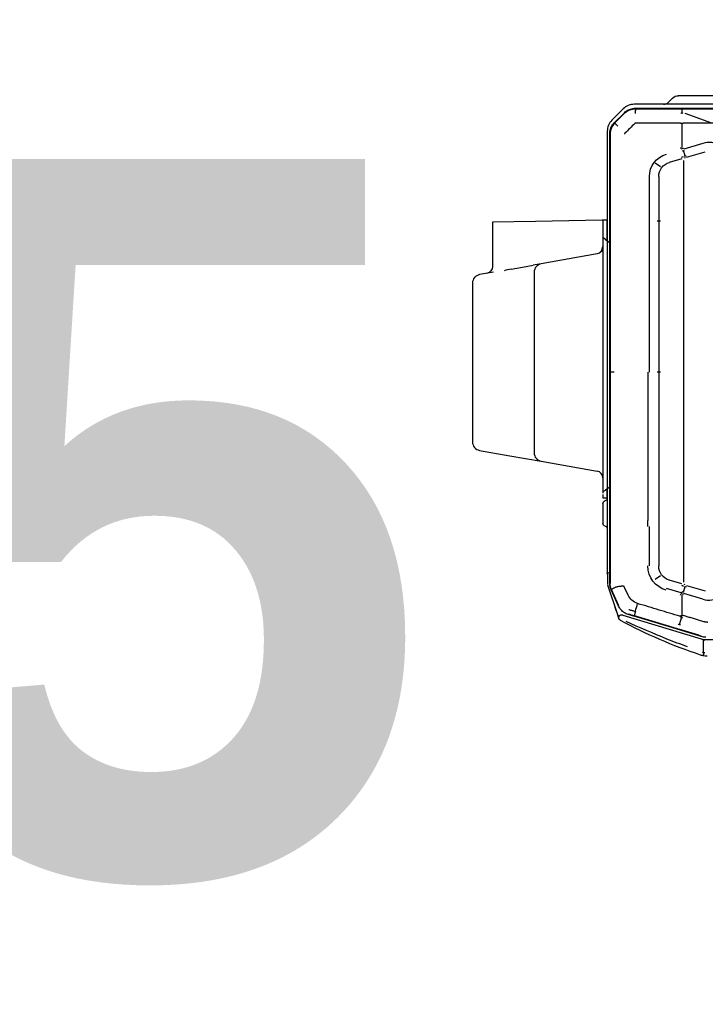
# Model space of a CAD drawing. Header units: millimetres. Extents: x -424979 to 718034, y -72486 to 344972.
# Tile 197 of 256: x 578502 to 579649, y 142422 to 144072. Entities that reach past the tile are written whole.
import ezdxf
from ezdxf import colors
from ezdxf.entities.mleader import LeaderData, LeaderLine
from ezdxf.math import Vec2, Vec3
from ezdxf.xclip import XClip

# ---------------------------------------------------------------- set-up
doc = ezdxf.new("R2010")
doc.units = ezdxf.units.MM
doc.header["$MEASUREMENT"] = 0
doc.header["$XCLIPFRAME"] = 0
doc.layers.add('IS_KLIM Opis_Średnice', color=7, linetype='Continuous', lineweight=9)
doc.layers.add('SKAN - RZUT_7_0_Nr_pióra__1', color=7, linetype='Continuous', lineweight=13)
doc.layers.add('IS_KLIM_urządzenia', color=3, linetype='Continuous')
doc.layers.add('Rysunki i obrazki', color=7, linetype='Continuous')
doc.layers.add('Nowe_Adnotacja - Teksty_Nr_pióra__86', color=7, linetype='Continuous', lineweight=20, true_color=0x5555ff)
doc.styles.add('STYL_AUTOMATYCZNY_4', font='arialbd.ttf')
picture_1 = doc.add_image_def('image7.tif', size_in_pixel=(14115, 7016))

# ---------------------------------------------------------------- blocks, each defined once
blk = doc.blocks.new('Rysunek_7_7', base_point=(-247133.1, 120862.7))
at = {"layer": 'SKAN - RZUT_7_0_Nr_pióra__1', "color": 7, "lineweight": 13}
image = blk.add_image(picture_1, insert=(-306883.1, 91162.7), size_in_units=(119499.9, 59400), dxfattribs=at)
image.set_boundary_path([(-0.5, -0.5), (14114.5, 7015.5)])
blk = doc.blocks.new('G$CE471A013')
at = {"linetype": 'Continuous'}
for p, q in [((13.342, 37.947), (19.042, 37.947)), ((19.042, 37.947), (20.602, 37.947)), ((10.236, 37.347), (23.677, 37.347)), ((21.287, 37.494), (20.998, 37.783)), ((23.598, 37.069), (-66.48, 37.069)), ((20.329, 37.029), (-21.491, 37.029)), ((18.258, 36.025), (20.129, 36.699)), ((23.553, 37.034), (20.329, 37.029)), ((23.592, 37.035), (23.552, 37.034)), ((24.011, 36.986), (23.999, 36.958)), ((25.023, 36.045), (24.349, 36.718)), ((25.071, 36.043), (24.361, 36.753)), ((24.441, 37.031), (25.239, 36.233)), ((20.348, 36.02), (20.348, 34.339)), ((25.023, 36.045), (25.043, 36.025)), ((25.304, 35.693), (25.278, 35.682)), ((25.355, 35.268), (25.355, 18.659)), ((25.387, 3.917), (25.387, 35.28)), ((25.555, 35.469), (25.555, 27.827)), ((18.891, 34.614), (20.219, 34.22)), ((20.03, 33.65), (18.72, 34.039)), ((20.116, 33.739), (20.246, 34.12)), ((20.343, 34.089), (20.3, 34.102)), ((20.13, 33.616), (20.19, 33.593)), ((20.228, 29.549), (20.228, 33.418)), ((20.36, 33.54), (21.229, 33.292)), ((21.835, 32.988), (22.215, 33.248)), ((21.97, 32.296), (21.97, 29.549)), ((22.62, 29.549), (22.62, 32.296)), ((20.228, 7.87), (20.228, 29.549)), ((22.067, 29.212), (21.834, 29.212)), ((21.97, 29.549), (21.97, 29.212)), ((21.97, 29.212), (21.97, 18.659)), ((22.62, 29.212), (22.62, 29.549)), ((22.62, 18.659), (22.62, 29.212)), ((25.556, 29.072), (25.555, 29.072)), ((25.556, 29.262), (25.856, 29.257)), ((25.556, 28.762), (25.556, 29.262)), ((25.856, 29.257), (25.856, 28.757)), ((25.856, 29.257), (25.906, 29.256)), ((25.906, 29.256), (30.556, 29.175)), ((30.556, 29.175), (33.556, 29.122)), ((33.556, 29.122), (33.556, 26.034)), ((25.556, 28.572), (25.555, 28.572)), ((25.556, 27.945), (25.556, 28.762)), ((25.856, 28.757), (25.856, 28.17)), ((25.556, 27.82), (25.387, 27.693)), ((25.555, 27.827), (25.555, 27.819)), ((25.556, 27.82), (25.556, 27.945)), ((25.679, 27.912), (25.556, 27.82)), ((25.556, 27.82), (25.556, 10.508)), ((25.556, 27.82), (25.556, 10.508)), ((25.679, 27.912), (25.837, 28.03)), ((25.856, 28.17), (25.856, 28.098)), ((25.856, 28.098), (25.856, 10.282)), ((26.27, 26.899), (30.161, 26.213)), ((30.161, 26.213), (30.736, 26.112)), ((30.656, 25.622), (30.656, 24.244)), ((31.478, 25.981), (30.736, 26.112)), ((32.255, 25.844), (31.478, 25.981)), ((33.484, 25.627), (34.461, 25.455)), ((34.956, 24.864), (34.956, 13.78)), ((30.656, 24.244), (30.656, 14.401)), ((21.834, 18.659), (22.067, 18.659)), ((21.97, 18.659), (21.97, 7.87)), ((22.728, 18.659), (22.728, 8.288)), ((25.355, 18.659), (25.355, 6.47)), ((30.656, 14.401), (30.656, 13.022)), ((34.461, 13.189), (32.35, 12.817)), ((30.161, 12.431), (26.27, 11.745)), ((32.35, 12.817), (30.161, 12.431)), ((25.387, 10.625), (25.556, 10.508)), ((25.555, 10.509), (25.555, 4.596)), ((25.556, 10.508), (25.679, 10.424)), ((25.556, 10.387), (25.556, 10.508)), ((25.556, 10.383), (25.556, 10.387)), ((25.556, 9.883), (25.556, 10.383)), ((25.846, 10.309), (25.679, 10.424)), ((25.856, 9.888), (25.556, 9.883)), ((25.856, 9.883), (25.556, 9.883)), ((25.698, 9.683), (25.624, 9.707)), ((25.856, 10.102), (25.856, 9.888)), ((25.856, 9.883), (25.856, 9.888)), ((25.855, 9.464), (25.855, 9.172)), ((25.855, 9.172), (25.855, 8.401)), ((22.728, 7.87), (22.728, 8.288)), ((25.855, 8.401), (25.855, 8.109)), ((20.228, 4.001), (20.228, 7.87)), ((21.97, 7.87), (21.97, 5.123)), ((22.62, 5.123), (22.62, 7.87)), ((25.698, 7.891), (25.624, 7.866)), ((25.355, 6.47), (25.355, 3.923)), ((20.36, 3.878), (21.229, 4.126)), ((21.835, 4.431), (22.214, 4.171)), ((25.55, 4.542), (25.55, 3.93)), ((20.03, 3.769), (18.72, 3.38)), ((20.246, 3.3), (20.116, 3.679)), ((20.13, 3.803), (20.19, 3.826)), ((20.392, 3.256), (21.42, 3.55)), ((24.108, 3.095), (24.351, 3.626)), ((24.74, 2.343), (25.258, 3.476)), ((24.762, 2.317), (25.289, 3.467)), ((25.532, 3.817), (24.851, 1.739)), ((25.335, 3.692), (25.362, 3.686)), ((18.891, 2.805), (20.219, 3.199)), ((20.338, 3.328), (20.411, 3.185)), ((20.348, 3.08), (20.348, 1.667)), ((24.462, 1.683), (18.999, 0.047)), ((20.39, 1.544), (20.541, 1.025)), ((20.669, 0.74), (23.657, 1.639)), ((24.471, 1.978), (24.491, 1.954)), ((24.85, 1.738), (24.754, 1.444)), ((19.18, 0.289), (20.57, 0.711)), ((18.843, 0), (0, 0)), ((18.843, 0.155), (18.835, 0.19)), ((19.18, 0.289), (18.987, 0.23)), ((18.843, -0.06), (18.765, -0.06)), ((18.837, -0.941), (18.842, -0.037))]:
    blk.add_line(p, q, dxfattribs=at)
for centre, radius, start, end in [((20.602, 37.387), 0.56, 45, 90), ((25.325, 27.827), 0.23, 358.01433, 0), ((26.356, 27.392), 0.5, 180, 260), ((34.056, 26.034), 0.5, 180, 260), ((25.625, 9.464), 0.23, 0, 71.56505), ((25.625, 8.109), 0.23, 288.43495, 0), ((25.395, 4.596), 0.16, 343.94769, 0), ((24.567, 1.515), 0.2, 298.06069, 341.84921)]:
    blk.add_arc(centre, radius, start, end, dxfattribs=at)
at = {"linetype": 'Continuous', "extrusion": (0, 0, -1)}
for centre, radius, start, end in [((-21.641, 37.847), 0.5, 270, 315), ((-23.677, 36.267), 1.08, 90, 135), ((-24.475, 35.469), 1.08, 135, 180), ((-18.441, 33.099), 1.58, 15, 106.52941), ((-30.056, 25.622), 0.6, 100, 180), ((-34.356, 24.864), 0.6, 100, 180), ((-34.356, 13.78), 0.6, 180, 260), ((-30.056, 13.022), 0.6, 180, 260), ((-26.356, 11.253), 0.5, 0, 80), ((-25.655, 9.802), 0.1, 288.43495, 0), ((-25.655, 7.771), 0.1, 0, 71.56505), ((-18.441, 4.319), 1.58, 253.47059, 345), ((-25.19, 3.93), 0.36, 180, 198.15079)]:
    blk.add_arc(centre, radius, start, end, dxfattribs=at)
at = {"linetype": 'Continuous'}
for centre, major_axis, ratio, start_param, end_param in [((19.79, 32.783), (1.919, -0.564), 0.705879, 1.540462, 1.56897), ((20.143, 33.944), (1.913, -0.585), 0.178321, 1.484854, 1.57228), ((20.981, 32.296), (1.64, 0), 0.995519, 6.283185, 7.582721), ((20.924, 32.296), (1.046, 0), 0.995519, 6.283185, 7.558937), ((25.956, 27.392), (0.1, 0), 0.10051, 3.141593, 4.177762), ((26.356, 27.392), (0.087, 0.492), 0.898854, 1.745329, 3.141593), ((20.924, 5.123), (1.046, 0), 0.995519, 5.007433, 6.283185), ((20.964, 5.123), (1.764, 0), 0.995519, 4.991611, 6.283185), ((20.143, 3.474), (1.913, 0.585), 0.178321, 4.710906, 4.798331), ((19.789, 4.638), (1.893, 0.646), 0.706819, 4.712403, 4.740904)]:
    blk.add_ellipse(centre, major_axis=major_axis, ratio=ratio, start_param=start_param, end_param=end_param, dxfattribs=at)
for points, degree in [([(20.256, 36.7), (20.286, 36.714), (20.316, 36.729), (20.346, 36.744)], 3), ([(20.346, 36.744), (20.376, 36.729), (20.407, 36.715), (20.437, 36.7)], 3), ([(24.322, 36.751), (24.331, 36.742), (24.34, 36.733), (24.349, 36.724)], 3), ([(-21.491, 36.025), (-7.576, 36.025), (6.339, 36.025), (20.254, 36.025)], 3), ([(20.254, 36.025), (20.254, 36.025), (20.255, 36.025), (20.255, 36.025)], 3), ([(20.443, 36.025), (20.443, 36.025), (20.443, 36.025), (20.442, 36.025)], 3), ([(20.443, 36.025), (21.49, 36.027), (22.537, 36.029), (23.583, 36.031)], 3), ([(23.583, 36.031), (23.594, 36.031), (23.615, 36.026), (23.632, 36.015), (23.64, 36.008)], 3), ([(23.64, 36.008), (23.869, 35.779), (24.099, 35.549), (24.328, 35.32)], 3), ([(25.043, 36.025), (25.241, 35.825), (25.354, 35.55), (25.355, 35.268)], 3), ([(24.328, 35.32), (24.336, 35.313), (24.347, 35.296), (24.351, 35.275), (24.351, 35.265)], 3), ([(20.17, 33.72), (20.134, 33.733), (20.098, 33.746), (20.062, 33.757)], 3), ([(20.191, 34.136), (20.191, 34.137), (20.191, 34.137), (20.192, 34.137)], 3), ([(20.383, 33.645), (20.332, 33.66), (20.281, 33.677), (20.231, 33.696)], 3), ([(20.442, 34.339), (20.442, 34.317), (20.439, 34.295), (20.433, 34.274)], 3), ([(25.549, 27.812), (25.549, 27.817), (25.549, 27.821), (25.548, 27.825)], 3), ([(32.255, 25.844), (32.432, 25.814), (32.592, 25.773), (32.737, 25.731)], 3), ([(20.17, 3.699), (20.134, 3.685), (20.098, 3.673), (20.062, 3.662)], 3), ([(20.383, 3.774), (20.332, 3.759), (20.281, 3.742), (20.231, 3.722)], 3), ([(24.986, 3.634), (24.991, 3.633), (24.995, 3.631), (24.999, 3.629)], 3), ([(25.261, 3.473), (25.262, 3.473), (25.262, 3.473), (25.262, 3.474)], 3), ([(20.191, 3.282), (20.191, 3.282), (20.191, 3.282), (20.192, 3.282)], 3), ([(20.442, 3.08), (20.442, 3.101), (20.439, 3.123), (20.433, 3.144)], 3), ([(23.44, 2.5), (23.726, 2.594), (23.982, 2.821), (24.108, 3.095)], 3), ([(23.595, 1.965), (23.546, 2.14), (23.494, 2.319), (23.44, 2.5)], 3), ([(20.254, 1.663), (20.255, 1.664), (20.256, 1.664), (20.257, 1.664)], 3), ([(20.401, 1.551), (20.376, 1.585), (20.36, 1.625), (20.352, 1.667)], 3), ([(20.47, 1.601), (20.475, 1.606), (20.482, 1.609), (20.489, 1.611)], 3), ([(23.595, 1.965), (23.595, 1.965)], 1), ([(23.653, 1.633), (23.793, 1.675), (23.933, 1.717), (24.072, 1.758)], 3), ([(20.457, 1.02), (20.464, 1.019), (20.471, 1.018), (20.477, 1.017)], 3), ([(20.666, 0.733), (20.634, 0.724), (20.603, 0.715), (20.572, 0.705)], 3), ([(20.608, 1.056), (20.613, 1.061), (20.618, 1.066), (20.623, 1.07)], 3)]:
    blk.add_open_spline(points, degree=degree, dxfattribs=at)
for points, knots in [([(20.346, 36.744), (20.345, 36.769), (20.344, 36.822), (20.341, 36.893), (20.338, 36.964), (20.333, 37.013), (20.329, 37.032), (20.327, 37.034), (20.326, 37.034)], [0, 0, 0, 0, 0.153633, 0.320832, 0.49911, 0.748722, 0.930274, 1, 1, 1, 1]), ([(24.322, 36.744), (24.226, 36.833), (24.115, 36.904), (23.867, 37.006), (23.73, 37.033), (23.593, 37.034)], [0, 0, 0, 0, 0.487241, 0.487241, 1, 1, 1, 1]), ([(24.361, 36.753), (24.32, 36.791), (24.236, 36.868), (24.09, 36.956), (23.933, 37.021), (23.767, 37.062), (23.654, 37.067), (23.598, 37.069)], [0, 0, 0, 0, 0.200032, 0.400047, 0.600045, 0.800029, 1, 1, 1, 1]), ([(20.442, 36.025), (20.408, 36.022), (20.346, 36.017), (20.283, 36.023), (20.255, 36.025)], [0, 0, 0, 0, 0.543839, 1, 1, 1, 1]), ([(25.387, 35.28), (25.385, 35.336), (25.38, 35.449), (25.338, 35.615), (25.273, 35.772), (25.186, 35.918), (25.109, 36.002), (25.071, 36.043)], [0, 0, 0, 0, 0.199971, 0.399955, 0.599953, 0.799968, 1, 1, 1, 1]), ([(20.26, 34.328), (20.261, 34.329), (20.261, 34.329), (20.261, 34.33), (20.261, 34.331), (20.26, 34.332), (20.26, 34.333), (20.258, 34.336), (20.256, 34.337), (20.254, 34.339)], [0, 0, 0, 0, 0.093535, 0.093535, 0.207433, 0.207433, 0.397418, 0.397418, 1, 1, 1, 1]), ([(25.856, 28.098), (25.856, 28.084), (25.856, 28.07), (25.851, 28.049), (25.848, 28.041), (25.841, 28.033), (25.839, 28.031), (25.837, 28.03)], [0, 0, 0, 0, 0.458778, 0.458778, 0.863378, 0.863378, 1, 1, 1, 1]), ([(25.846, 10.309), (25.851, 10.305), (25.855, 10.299), (25.856, 10.288), (25.856, 10.285), (25.856, 10.282)], [0, 0, 0, 0, 0.756623, 0.756623, 1, 1, 1, 1]), ([(25.856, 10.282), (25.856, 10.272), (25.856, 10.259), (25.856, 10.235), (25.856, 10.225), (25.856, 10.215)], [0, 0, 0, 0, 0.612645, 0.612645, 1, 1, 1, 1]), ([(25.389, 4.689), (25.396, 4.685), (25.417, 4.673), (25.472, 4.642), (25.539, 4.605), (25.55, 4.599), (25.555, 4.596)], [0, 0, 0, 0, 0.071285, 0.22784, 0.631675, 1, 1, 1, 1]), ([(24.351, 3.626), (24.358, 3.639), (24.371, 3.665), (24.403, 3.697), (24.445, 3.71), (24.502, 3.713), (24.559, 3.708), (24.616, 3.7), (24.7, 3.687), (24.796, 3.67), (24.905, 3.649), (24.959, 3.639), (24.986, 3.634)], [0, 0, 0, 0, 0.063445, 0.125642, 0.187788, 0.250693, 0.375623, 0.438172, 0.500645, 0.750303, 0.875197, 1, 1, 1, 1]), ([(24.999, 3.629), (25.029, 3.613), (25.086, 3.584), (25.153, 3.545), (25.201, 3.516), (25.232, 3.496), (25.249, 3.484), (25.257, 3.477), (25.261, 3.474), (25.262, 3.474), (25.262, 3.474)], [0, 0, 0, 0, 0.196304, 0.378613, 0.540984, 0.680096, 0.794866, 0.885682, 0.95364, 1, 1, 1, 1]), ([(25.257, 3.478), (25.32, 3.616), (25.355, 3.769), (25.355, 3.922), (25.355, 3.923), (25.355, 3.923)], [0, 0, 0, 0, 0.999505, 0.999505, 1, 1, 1, 1]), ([(25.289, 3.467), (25.309, 3.514), (25.348, 3.61), (25.381, 3.762), (25.385, 3.865), (25.387, 3.917)], [0, 0, 0, 0, 0.333339, 0.666672, 1, 1, 1, 1]), ([(20.26, 3.09), (20.261, 3.09), (20.261, 3.09), (20.261, 3.089), (20.261, 3.088), (20.26, 3.087), (20.26, 3.086), (20.258, 3.083), (20.256, 3.081), (20.254, 3.08)], [0, 0, 0, 0, 0.093535, 0.093535, 0.207433, 0.207433, 0.397418, 0.397418, 1, 1, 1, 1]), ([(20.489, 1.611), (20.971, 1.756), (21.453, 1.901), (22.437, 2.197), (22.938, 2.349), (23.44, 2.5)], [0, 0, 0, 0, 0.489998, 0.489998, 1, 1, 1, 1]), ([(24.053, 2.088), (24.047, 2.086), (24.042, 2.084), (23.966, 2.059), (23.896, 2.037), (23.753, 1.999), (23.681, 1.982), (23.604, 1.967), (23.599, 1.966), (23.595, 1.965)], [0, 0, 0, 0, 0.036866, 0.036866, 0.504384, 0.504384, 0.969691, 0.969691, 1, 1, 1, 1]), ([(24.093, 1.733), (24.14, 1.75), (24.235, 1.782), (24.368, 1.857), (24.492, 1.949), (24.601, 2.059), (24.693, 2.182), (24.739, 2.272), (24.762, 2.317)], [0, 0, 0, 0, 0.163038, 0.329712, 0.498444, 0.667536, 0.835268, 1, 1, 1, 1]), ([(24.936, 1.998), (24.972, 2.109), (25.001, 2.197), (25.016, 2.245), (25.018, 2.249), (25.017, 2.245)], [0, 0, 0, 0, 0.718874, 0.718874, 1, 1, 1, 1]), ([(18.828, 1.231), (18.924, 1.26), (19.117, 1.319), (19.406, 1.406), (19.695, 1.494), (19.887, 1.552), (20.022, 1.593), (20.061, 1.605), (20.151, 1.632), (20.202, 1.648), (20.254, 1.663)], [0, 0, 0, 0, 0.202609, 0.405217, 0.607826, 0.810435, 0.810435, 0.891478, 0.891478, 1, 1, 1, 1]), ([(18.998, 0.19), (19.049, 0.206), (19.1, 0.221), (19.355, 0.299), (19.56, 0.361), (20.58, 0.67), (21.397, 0.918), (22.84, 1.355), (23.466, 1.544), (24.093, 1.733)], [0, 0, 0, 0, 0.030057, 0.030057, 0.150285, 0.150285, 0.631198, 0.631198, 1, 1, 1, 1]), ([(20.442, 1.671), (20.419, 1.669), (20.358, 1.667), (20.296, 1.665), (20.257, 1.664)], [0, 0, 0, 0, 0.371371, 1, 1, 1, 1]), ([(20.47, 1.601), (20.444, 1.582), (20.394, 1.545), (20.34, 1.513), (20.313, 1.497)], [0, 0, 0, 0, 0.499901, 1, 1, 1, 1]), ([(23.595, 1.965), (23.608, 1.918), (23.619, 1.872), (23.638, 1.791), (23.646, 1.754), (23.656, 1.694), (23.658, 1.671), (23.658, 1.644), (23.657, 1.637), (23.654, 1.633), (23.653, 1.633), (23.653, 1.633)], [0, 0, 0, 0, 0.2609, 0.2609, 0.5218, 0.5218, 0.782701, 0.782701, 0.970671, 0.970671, 1, 1, 1, 1]), ([(24.462, 1.683), (24.479, 1.687), (24.495, 1.691), (24.599, 1.707), (24.683, 1.685), (24.769, 1.594), (24.775, 1.536), (24.76, 1.465), (24.757, 1.455), (24.754, 1.444)], [0, 0, 0, 0, 0.082224, 0.082224, 0.505542, 0.505542, 0.92886, 0.92886, 1, 1, 1, 1]), ([(24.851, 1.739), (24.84, 1.706), (24.829, 1.674), (24.805, 1.598), (24.79, 1.555), (24.77, 1.492), (24.763, 1.472), (24.757, 1.453)], [0, 0, 0, 0, 0.339989, 0.339989, 0.792222, 0.792222, 1, 1, 1, 1]), ([(24.652, 1.333), (23.757, 0.857), (22.843, 0.417), (20.981, -0.385), (20.032, -0.748), (19.071, -1.072)], [0, 0, 0, 0, 0.5, 0.5, 1, 1, 1, 1]), ([(19.959, -0.521), (20.442, -0.347), (20.922, -0.165), (22.359, 0.408), (23.304, 0.825), (24.247, 1.248), (24.247, 1.248), (24.247, 1.248)], [0, 0, 0, 0, 0.332003, 0.332003, 0.999956, 0.999956, 1, 1, 1, 1]), ([(20.477, 1.017), (20.483, 1.016), (20.495, 1.015), (20.518, 1.019), (20.546, 1.026), (20.579, 1.037), (20.599, 1.05), (20.608, 1.056)], [0, 0, 0, 0, 0.124243, 0.250099, 0.500246, 0.750314, 1, 1, 1, 1]), ([(24.661, 1.338), (24.661, 1.338), (24.659, 1.338), (24.654, 1.335), (24.653, 1.334), (24.652, 1.333)], [0, 0, 0, 0, 0.812779, 0.812779, 1, 1, 1, 1]), ([(18.685, 0.144), (18.738, 0.146), (18.844, 0.15), (18.947, 0.177), (18.998, 0.19)], [0, 0, 0, 0, 0.501074, 1, 1, 1, 1]), ([(18.999, 0.047), (18.96, 0.034), (18.923, 0.018), (18.872, -0.014), (18.856, -0.025), (18.844, -0.047), (18.843, -0.053), (18.843, -0.06)], [0, 0, 0, 0, 0.616187, 0.616187, 0.899223, 0.899223, 1, 1, 1, 1]), ([(18.843, -1.129), (18.769, -1.142), (18.694, -1.148), (18.612, -1.15), (18.605, -1.15), (18.597, -1.15), (18.596, -1.15), (18.594, -1.15), (18.594, -1.15), (18.593, -1.15)], [0, 0, 0, 0, 0.895051, 0.895051, 0.981123, 0.981123, 0.990548, 0.990548, 1, 1, 1, 1]), ([(18.814, -0.941), (18.795, -0.932), (18.775, -0.923), (18.755, -0.914), (18.755, -0.913), (18.754, -0.913)], [0, 0, 0, 0, 0.963467, 0.963467, 1, 1, 1, 1]), ([(18.814, -0.941), (18.817, -0.942), (18.821, -0.943), (18.827, -0.943), (18.831, -0.943), (18.839, -0.941), (18.843, -0.939), (18.849, -0.935), (18.851, -0.934), (18.853, -0.932)], [0, 0, 0, 0, 0.246944, 0.246944, 0.491708, 0.491708, 0.827112, 0.827112, 1, 1, 1, 1]), ([(18.836, -1.092), (18.835, -1.091), (18.835, -1.09), (18.834, -1.066), (18.832, -1.037), (18.831, -0.986), (18.831, -0.964), (18.833, -0.942)], [0, 0, 0, 0, 0.037359, 0.037359, 0.637819, 0.637819, 1, 1, 1, 1]), ([(19.071, -1.072), (19.07, -1.072), (19.069, -1.072), (19.062, -1.075), (19.056, -1.077), (19.016, -1.089), (18.982, -1.099), (18.913, -1.116), (18.878, -1.123), (18.843, -1.129)], [0, 0, 0, 0, 0.010318, 0.010318, 0.093061, 0.093061, 0.548137, 0.548137, 1, 1, 1, 1]), ([(18.92, -0.879), (18.92, -0.879), (18.919, -0.88), (18.897, -0.898), (18.875, -0.915), (18.853, -0.932)], [0, 0, 0, 0, 0.029461, 0.029461, 1, 1, 1, 1])]:
    blk.add_open_spline(points, degree=3, knots=knots, dxfattribs=at)
for points, weights, degree in [([(23.587, 36.705), (23.579, 37.034), (23.547, 37.04)], [0.999995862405, 0.797858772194, 1], 2), ([(24.83, 35.818), (25.035, 36.033), (25.024, 36.051)], [0.999996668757, 0.819896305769, 1], 2), ([(25.071, 18.659), (25.355, 18.659), (25.36, 18.659)], [1, 0.828621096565, 1], 2), ([(18.538, 1.188), (18.636, 1.188), (18.734, 1.202), (18.828, 1.231)], [1, 0.992787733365, 0.992787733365, 1], 3)]:
    blk.add_rational_spline(points, weights, degree=degree, dxfattribs=at)

msp = doc.modelspace()

# ---------------------------------------------------------------- block references
at = {"layer": 'IS_KLIM_urządzenia', "xscale": -24, "yscale": 24, "zscale": 24}
msp.add_blockref('G$CE471A013', (580098.5, 143033.5), dxfattribs=at)
at = {"layer": 'Rysunki i obrazki', "color": 151, "linetype": 'Continuous', "lineweight": 20, "true_color": 0x80c2ff}
ref = msp.add_blockref('Rysunek_7_7', (578150.8, 164030.1), dxfattribs=at)
XClip(ref).set_block_clipping_path([(-306883.0907464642, 91162.6626359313), (-187383.1463020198, 150562.679302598)])

# ---------------------------------------------------------------- texts
at = {"layer": 'Nowe_Adnotacja - Teksty_Nr_pióra__86', "color": 173, "linetype": 'Continuous', "lineweight": 20, "true_color": 0x5555ff, "insert": (578727.5, 143838.4), "char_height": 1200, "attachment_point": 2, "style": 'STYL_AUTOMATYCZNY_4'}
msp.add_mtext('\\A1;{\\pqc;\\fArial|b1|i0|c238|p0;\\W1.000000;5}', dxfattribs=at)

# ---------------------------------------------------------------- next in the draw order: leaders
at = {"layer": 'IS_KLIM Opis_Średnice', "ltscale": 30}
ml = msp.add_multileader_mtext('Standard', dxfattribs=at)
ml.set_content('{\\fArial|b0|i0|c238|p0;Zaleca się montaż nawietrzaków okiennych.}', color=256)
ml.set_leader_properties()
ml.build(insert=Vec2(0, 0))
ml.multileader.update_dxf_attribs({"text_left_attachment_type": 6, "text_right_attachment_type": 6, "dogleg_length": 0.8})
ctx = ml.context
ctx.base_point, ctx.char_height, ctx.plane_origin = Vec3(578994.6, 141681), 250, Vec3(582901.1, 142247.5)
ctx.left_attachment, ctx.right_attachment = 6, 6
notes = []
notes.append((ctx, [(1, (1, 1, 0), (582835.7, 141681), (-1, 0), 8, [(0, [(584797.9, 143954.6)], 0, [])])]))
ctx.mtext.insert, ctx.mtext.width, ctx.mtext.flow_direction = Vec3(578996.6, 142004.5), 3856.578, 5
ctx.mtext.has_bg_fill, ctx.mtext.bg_color, ctx.mtext.bg_scale_factor, ctx.mtext.bg_transparency, ctx.mtext.use_window_bg_color = 1, -939524096, 1.5, 0, 1
for ctx, leaders in notes:
    for number, flags, end, landing, length, lines in leaders:
        leader = LeaderData()
        leader.index, (leader.has_last_leader_line, leader.has_dogleg_vector, leader.attachment_direction) = number, flags
        leader.last_leader_point, leader.dogleg_vector, leader.dogleg_length = Vec3(end), Vec3(landing), length
        for number, points, colour, breaks in lines:
            line = LeaderLine()
            line.index, line.vertices, line.color, line.breaks = number, Vec3.list(points), colors.encode_raw_color(colour), breaks
            leader.lines.append(line)
        ctx.leaders.append(leader)

doc.saveas('drawing.dxf')
